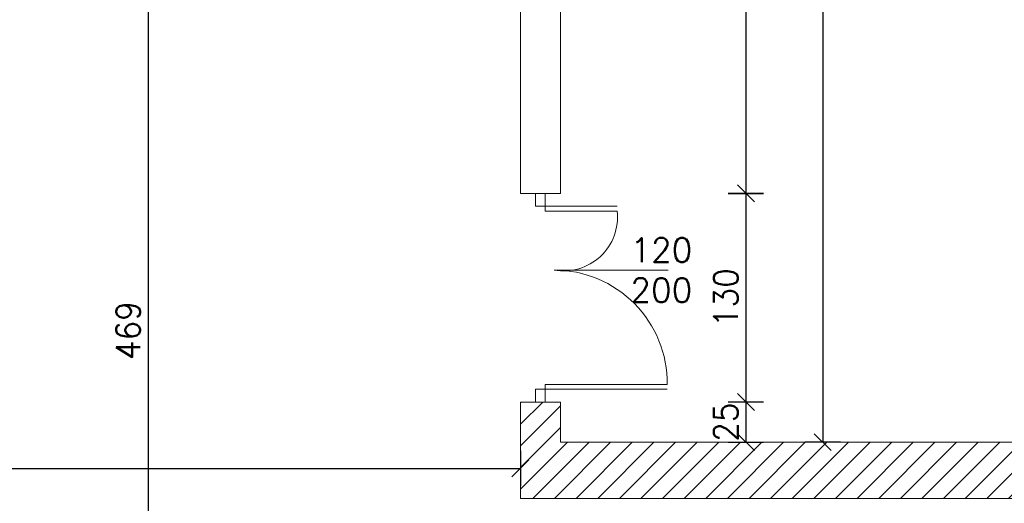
# Model space of a CAD drawing. Header units: millimetres. Extents: x -37273 to 136949, y -1495242345 to -598.
# Tile 35 of 53: x 55978 to 56592, y -16872 to -16571. Entities that reach past the tile are written whole.
import ezdxf

# ---------------------------------------------------------------- set-up
doc = ezdxf.new("R2010")
doc.units = ezdxf.units.MM
doc.layers.add('A-DRZ', color=3, linetype='Continuous', lineweight=13)
doc.layers.add('wymiarowannie', color=253, linetype='Continuous', lineweight=5)
doc.layers.add('wym', color=1, linetype='Continuous')
doc.layers.add('ściana', color=7, linetype='Continuous')
doc.styles.get("Standard").update_dxf_attribs({"font": 'arial.ttf'})
doc.styles.add('WYM_50', font='simplex.shx', dxfattribs={"width": 0.95})
doc.dimstyles.new('50', dxfattribs={"dimtxt": 15, "dimasz": 0.15, "dimexe": 13, "dimexo": 30, "dimgap": 5, "dimtad": 1, "dimdec": 0, "dimrnd": 0.5, "dimzin": 1, "dimdsep": 46, "dimtxsty": 'WYM_50', "dimblk": 'A', "dimcen": 3, "dimdle": 5, "dimse1": 1, "dimse2": 1, "dimclrd": 256, "dimclre": 256, "dimclrt": 2, "dimaunit": 1, "dimadec": 0, "dimazin": 0, "dimtfac": 0.32, "dimtdec": 0, "dimtix": 1, "dimtmove": 1, "dimatfit": 3, "dimldrblk": 'A', "dimfxl": 1, "dimtvp": 0.08, "dimtolj": 1, "dimtzin": 1, "dimarcsym": 0})

# ---------------------------------------------------------------- blocks, each defined once
blk = doc.blocks.new('A')
at = {"color": 1, "linetype": 'Continuous'}
blk.add_line((0, 73.6), (0, -73.6), dxfattribs=at)
at = {"color": 7, "linetype": 'Continuous'}
blk.add_line((-35.3, -35.3), (35.3, 35.3), dxfattribs=at)
blk = doc.blocks.new('*D2092')
at = {"layer": 'Defpoints', "color": 0, "lineweight": 13, "ltscale": 3}
for p in [(56305.02, -16113.38), (56305.02, -16679.38), (56430.52, -16679.38)]:
    blk.add_point(p, dxfattribs=at)
at = {"layer": 'wym', "lineweight": -2}
blk.add_line((56430.52, -16113.53), (56430.52, -16679.23), dxfattribs=at)
at = {"layer": 'wym', "lineweight": -2, "ltscale": 3, "xscale": 0.15, "yscale": 0.15, "zscale": 0.15}
for p, rotation in [((56430.52, -16113.38), 90), ((56430.52, -16679.38), 270)]:
    blk.add_blockref('A', p, dxfattribs=dict(at, rotation=rotation))
at = {"layer": 'wym', "color": 2, "ltscale": 3, "insert": (56418.02, -16396.38), "char_height": 15, "attachment_point": 5, "rotation": 90, "style": 'WYM_50'}
blk.add_mtext('\\A1;566', dxfattribs=at)
blk = doc.blocks.new('*D2093')
at = {"layer": 'Defpoints', "color": 0, "lineweight": 13, "ltscale": 3}
for p in [(56415.78, -16679.38), (56311.66, -16809.38), (56430.52, -16809.38)]:
    blk.add_point(p, dxfattribs=at)
at = {"layer": 'wym', "lineweight": -2}
blk.add_line((56430.52, -16679.53), (56430.52, -16809.23), dxfattribs=at)
at = {"layer": 'wym', "lineweight": -2, "ltscale": 3, "xscale": 0.15, "yscale": 0.15, "zscale": 0.15}
for p, rotation in [((56430.52, -16679.38), 90), ((56430.52, -16809.38), 270)]:
    blk.add_blockref('A', p, dxfattribs=dict(at, rotation=rotation))
at = {"layer": 'wym', "color": 2, "ltscale": 3, "insert": (56418.02, -16744.38), "char_height": 15, "attachment_point": 5, "rotation": 90, "style": 'WYM_50'}
blk.add_mtext('\\A1;130', dxfattribs=at)
blk = doc.blocks.new('*D2094')
at = {"layer": 'Defpoints', "color": 0, "lineweight": 13, "ltscale": 3}
for p in [(56402.95, -16809.38), (56402.95, -16834.38), (56430.52, -16834.38)]:
    blk.add_point(p, dxfattribs=at)
at = {"layer": 'wym', "lineweight": -2}
for p, q in [((56430.52, -16809.23), (56430.52, -16809.08)), ((56430.52, -16809.38), (56430.52, -16834.38)), ((56430.52, -16834.53), (56430.52, -16834.68))]:
    blk.add_line(p, q, dxfattribs=at)
at = {"layer": 'wym', "lineweight": -2, "ltscale": 3, "xscale": 0.15, "yscale": 0.15, "zscale": 0.15}
for p, rotation in [((56430.52, -16809.38), 270), ((56430.52, -16834.38), 90)]:
    blk.add_blockref('A', p, dxfattribs=dict(at, rotation=rotation))
at = {"layer": 'wym', "color": 2, "ltscale": 3, "insert": (56418.02, -16821.88), "char_height": 15, "attachment_point": 5, "rotation": 90, "style": 'WYM_50'}
blk.add_mtext('\\A1;25', dxfattribs=at)
blk = doc.blocks.new('*D2095')
at = {"layer": 'Defpoints', "color": 0, "lineweight": 13, "ltscale": 3}
for p in [(56496.2, -15934.38), (56478.44, -16834.38), (56496.2, -16834.38)]:
    blk.add_point(p, dxfattribs=at)
at = {"layer": 'wym', "lineweight": -2}
blk.add_line((56478.44, -15934.53), (56478.44, -16834.23), dxfattribs=at)
at = {"layer": 'wym', "lineweight": -2, "ltscale": 3, "xscale": 0.15, "yscale": 0.15, "zscale": 0.15}
for p, rotation in [((56478.44, -15934.38), 90), ((56478.44, -16834.38), 270)]:
    blk.add_blockref('A', p, dxfattribs=dict(at, rotation=rotation))
at = {"layer": 'wym', "color": 2, "ltscale": 3, "insert": (56465.94, -16384.38), "char_height": 15, "attachment_point": 5, "rotation": 90, "style": 'WYM_50'}
blk.add_mtext('\\A1;900', dxfattribs=at)
blk = doc.blocks.new('*D2164')
at = {"layer": 'Defpoints', "color": 0, "lineweight": 13, "ltscale": 3}
for p in [(56075.22, -16530.38), (56058.12, -16999.38), (56075.22, -16999.38)]:
    blk.add_point(p, dxfattribs=at)
at = {"layer": 'wym', "lineweight": -2}
blk.add_line((56058.12, -16530.53), (56058.12, -16999.23), dxfattribs=at)
at = {"layer": 'wym', "lineweight": -2, "ltscale": 3, "xscale": 0.15, "yscale": 0.15, "zscale": 0.15}
for p, rotation in [((56058.12, -16530.38), 90), ((56058.12, -16999.38), 270)]:
    blk.add_blockref('A', p, dxfattribs=dict(at, rotation=rotation))
at = {"layer": 'wym', "color": 2, "ltscale": 3, "insert": (56045.62, -16764.88), "char_height": 15, "attachment_point": 5, "rotation": 90, "style": 'WYM_50'}
blk.add_mtext('\\A1;469', dxfattribs=at)
blk = doc.blocks.new('*D2174')
at = {"layer": 'Defpoints', "color": 0, "lineweight": 13, "ltscale": 3}
for p in [(55446.02, -16823.25), (56290.02, -16823.25), (56290.02, -16850.72)]:
    blk.add_point(p, dxfattribs=at)
at = {"layer": 'wym', "lineweight": -2}
blk.add_line((55446.17, -16850.72), (56289.87, -16850.72), dxfattribs=at)
at = {"layer": 'wym', "lineweight": -2, "ltscale": 3, "xscale": 0.15, "yscale": 0.15, "zscale": 0.15, "rotation": 180}
blk.add_blockref('A', (55446.02, -16850.72), dxfattribs=at)
at = {"layer": 'wym', "lineweight": -2, "ltscale": 3, "xscale": 0.15, "yscale": 0.15, "zscale": 0.15}
blk.add_blockref('A', (56290.02, -16850.72), dxfattribs=at)
at = {"layer": 'wym', "color": 2, "ltscale": 3, "insert": (55868.02, -16838.22), "char_height": 15, "attachment_point": 5, "style": 'WYM_50'}
blk.add_mtext('\\A1;844', dxfattribs=at)

msp = doc.modelspace()

# ---------------------------------------------------------------- hatches: boundary and pattern name
at = {"layer": 'wymiarowannie', "lineweight": 13, "ltscale": 3}
h = msp.add_hatch(dxfattribs=at)
h.set_pattern_fill('ANSI31', color=5, scale=3)
h.set_pattern_definition([(45, (55961.015, -16869.378), (-6.73519, 6.73519), [])])
h.paths.add_polyline_path([(56290.02, -16869.38), (56290.02, -16809.38), (56315.02, -16809.38), (56315.02, -16834.38), (56618.02, -16834.38), (56618.02, -16869.38)])
h.paths.add_polyline_path([(56618.02, -16869.38), (57076.02, -16869.38), (57076.02, -16834.38), (56618.02, -16834.38)])
h.paths.add_polyline_path([(55961.02, -16212.88), (55961.02, -16190.38), (55963.02, -16190.38), (55963.02, -16175.38), (56008.02, -16175.38), (56008.02, -16190.38), (56187.07, -16190.38), (56187.07, -16212.88)])
h.paths.add_polyline_path([(56270.02, -16190.38), (56270.02, -16113.38), (56315.02, -16113.38), (56315.02, -16212.88), (56290.02, -16212.88), (56290.02, -16190.38)])
h.paths.add_polyline_path([(56429.27, -16806.59), (56429.27, -16837.16), (56406.77, -16837.16), (56406.77, -16806.59)], flags=9)
h.paths.add_polyline_path([(56056.87, -16197.59), (56056.87, -16228.16), (56034.37, -16228.16), (56034.37, -16197.59)], flags=9)
h.paths.add_polyline_path([(56056.87, -16168.95), (56056.87, -16196.81), (56034.37, -16196.81), (56034.37, -16168.95)], flags=9)

# ---------------------------------------------------------------- linework, layer by layer
at = {"layer": 'A-DRZ'}
for points in [[(56299.52, -16679.38), (56305.52, -16679.38), (56305.52, -16687.38), (56299.52, -16687.38)], [(56299.52, -16809.38), (56305.52, -16809.38), (56305.52, -16801.38), (56299.52, -16801.38)], [(56299.52, -16809.38), (56305.52, -16809.38), (56305.52, -16801.38), (56299.52, -16801.38)]]:
    msp.add_lwpolyline(points, close=True, dxfattribs=at)
for points in [[(56305.52, -16687.38), (56350.34, -16687.38)], [(56305.52, -16690.38), (56350.34, -16690.38)], [(56311.03, -16727.16), (56382.11, -16727.16)], [(56311.03, -16727.16), (56382.11, -16727.16)], [(56305.52, -16801.38), (56381.52, -16801.38)], [(56305.52, -16801.38), (56381.52, -16801.38)]]:
    msp.add_lwpolyline(points, dxfattribs=at)
at = {"layer": 'A-DRZ', "extrusion": (0, 0, -1)}
for points in [[(-56305.52, -16687.38), (-56305.52, -16690.38), (-56350.34, -16690.38)], [(-56305.52, -16801.38), (-56305.52, -16798.38), (-56381.52, -16798.38)], [(-56305.52, -16801.38), (-56305.52, -16798.38), (-56381.52, -16798.38)]]:
    msp.add_lwpolyline(points, dxfattribs=at)
at = {"layer": 'A-DRZ', "color": 1}
for centre, radius, start, end in [((56316.89, -16694.03), 33.65, 259.97807, 6.22398), ((56311.03, -16797.65), 70.49, 359.40844, 90), ((56311.03, -16797.65), 70.49, 359.40844, 90)]:
    msp.add_arc(centre, radius, start, end, dxfattribs=at)
at = {"layer": 'ściana', "lineweight": 13, "ltscale": 3}
for p, q in [((56315.02, -16113.38), (56315.02, -16679.38)), ((56290.02, -16435.38), (56290.02, -16679.38)), ((56315.02, -16679.38), (56290.02, -16679.38)), ((56290.02, -16809.38), (56290.02, -16869.38)), ((56315.02, -16809.38), (56290.02, -16809.38)), ((56315.02, -16809.38), (56315.02, -16834.38)), ((56315.02, -16834.38), (57076.02, -16834.38)), ((56290.02, -16869.38), (57076.02, -16869.38))]:
    msp.add_line(p, q, dxfattribs=at)

# ---------------------------------------------------------------- texts
at = {"layer": 'A-DRZ', "insert": (56377.84, -16727.16), "char_height": 15, "attachment_point": 5}
msp.add_mtext('{\\Fsimplex|c238;120\\P\\Fsimplex|c0;2\\Fsimplex|c238;00}', dxfattribs=at)

# ---------------------------------------------------------------- dimensions: what is measured, and where the dimension line sits
at = {"layer": 'wym'}
for base, p1, p2, picture, middle in [((56478.44, -16834.38), (56496.2, -15934.38), (56496.2, -16834.38), '*D2095', (56465.94, -16384.38)), ((56430.52, -16679.38), (56305.02, -16113.38), (56305.02, -16679.38), '*D2092', (56418.02, -16396.38)), ((56058.12, -16999.38), (56075.22, -16530.38), (56075.22, -16999.38), '*D2164', (56045.62, -16764.88)), ((56430.52, -16809.38), (56415.78, -16679.38), (56311.66, -16809.38), '*D2093', (56418.02, -16744.38)), ((56430.52, -16834.38), (56402.95, -16809.38), (56402.95, -16834.38), '*D2094', (56418.02, -16821.88))]:
    dim = msp.add_linear_dim(base=base, p1=p1, p2=p2, angle=90, dimstyle='50', override={"dimblk": 'A', "dimfxl": 0, "dimarcsym": 1}, dxfattribs=at)
    dim.commit()
    dim.dimension.update_dxf_attribs({"geometry": picture, "text_midpoint": middle})
dim = msp.add_linear_dim(base=(56290.02, -16850.72), p1=(55446.02, -16823.25), p2=(56290.02, -16823.25), dimstyle='50', override={"dimblk": 'A', "dimfxl": 0, "dimarcsym": 1}, dxfattribs=at)
dim.commit()
dim.dimension.update_dxf_attribs({"geometry": '*D2174', "text_midpoint": (55868.02, -16838.22)})

doc.saveas('drawing.dxf')
